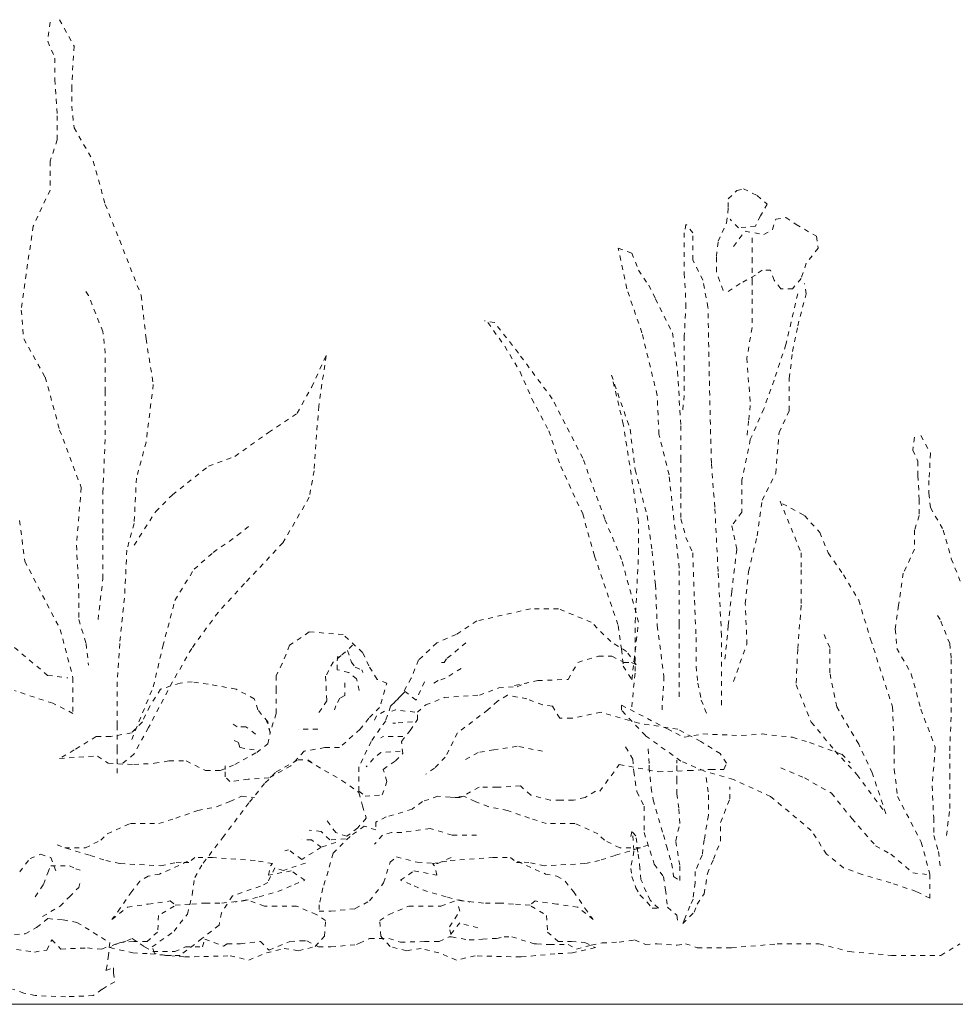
# Model space of a CAD drawing. Header units: millimetres. Extents: x 134158 to 166990, y 3543 to 89986.
# Tile 10 of 17: x 163988 to 164570, y 15625 to 16237. Entities that reach past the tile are written whole.
import ezdxf

# ---------------------------------------------------------------- set-up
doc = ezdxf.new("R2010")
doc.units = ezdxf.units.MM
doc.linetypes.add('Alignement de la ligne', pattern=[6, 3, -3])
for name, color, linetype, lineweight in [('0-2', 50, 'Continuous', 5), ('A79-Y---4', 170, 'Continuous', 13), ('Detail Items-10', 135, 'Alignement de la ligne', 18), ('Detail Items-6', 8, 'Alignement de la ligne', 5)]:
    doc.layers.add(name, color=color, linetype=linetype, lineweight=lineweight)

# ---------------------------------------------------------------- blocks, each defined once
blk = doc.blocks.new('711 DM Pantry - DM Pantry-4097569-Pantry _ diversen - Elevation B')
at = {"layer": 'A79-Y---4'}
blk.add_line((-85106.69, 15625), (-88106.69, 15625), dxfattribs=at)
blk = doc.blocks.new('HSR-D_SHL_ARCH_Vaste Inrichting_rvt-6-Pantry _ diversen - Elevation B')
at = {"layer": 'A79-Y---4'}
blk.add_blockref('711 DM Pantry - DM Pantry-4097569-Pantry _ diversen - Elevation B', (0, 0), dxfattribs=at)
blk = doc.blocks.new('DTL_Bush Elev 03 - DTL_Bush Elev 03-13701493-Pantry _ diversen - Elevation B')
at = {"layer": 'Detail Items-10'}
for p, q in [((-87462.36, 16235.79), (-87463.85, 16223.86)), ((-87456.39, 16237.29), (-87447.43, 16220.87)), ((-87463.85, 16223.86), (-87459.37, 16213.41)), ((-87447.43, 16220.87), (-87448.92, 16195.5)), ((-87459.37, 16213.41), (-87459.37, 16199.98)), ((-87459.37, 16199.98), (-87457.88, 16177.6)), ((-87448.92, 16195.5), (-87448.92, 16183.57)), ((-87448.92, 16183.57), (-87447.43, 16170.14)), ((-87457.88, 16177.6), (-87457.88, 16162.67)), ((-87447.43, 16170.14), (-87435.49, 16149.24)), ((-87457.88, 16162.67), (-87462.36, 16149.24)), ((-87462.36, 16149.24), (-87462.36, 16131.34)), ((-87435.49, 16149.24), (-87428.02, 16122.38)), ((-87462.36, 16131.34), (-87472.81, 16108.95)), ((-87040.46, 16125.79), (-87035.19, 16131.06)), ((-87035.19, 16131.06), (-87030.98, 16132.11)), ((-87030.98, 16132.11), (-87022.55, 16127.9)), ((-87022.55, 16127.9), (-87016.23, 16122.63)), ((-87428.02, 16122.38), (-87419.06, 16100)), ((-87040.46, 16120.53), (-87040.46, 16125.79)), ((-87016.23, 16122.63), (-87020.44, 16115.27)), ((-87041.51, 16111.05), (-87040.46, 16120.53)), ((-87066.79, 16110), (-87067.84, 16104.74)), ((-87062.57, 16104.74), (-87066.79, 16110)), ((-87046.78, 16099.47), (-87041.51, 16111.05)), ((-87034.14, 16107.9), (-87039.4, 16113.16)), ((-87020.44, 16115.27), (-87023.6, 16108.95)), ((-87013.07, 16106.84), (-87010.97, 16113.16)), ((-87010.97, 16113.16), (-87004.65, 16114.21)), ((-87004.65, 16114.21), (-86998.33, 16110)), ((-86998.33, 16110), (-86985.69, 16102.63)), ((-87472.81, 16108.95), (-87477.29, 16079.11)), ((-87067.84, 16104.74), (-87067.84, 16079.47)), ((-87062.57, 16087.89), (-87062.57, 16104.74)), ((-87037.3, 16096.32), (-87029.92, 16105.79)), ((-87023.6, 16108.95), (-87034.14, 16107.9)), ((-87029.92, 16105.79), (-87018.34, 16103.69)), ((-87018.34, 16103.69), (-87013.07, 16106.84)), ((-87419.06, 16100), (-87405.63, 16065.68)), ((-87047.83, 16090), (-87046.78, 16099.47)), ((-87025.71, 16101.58), (-87025.71, 16088.95)), ((-86985.69, 16102.63), (-86984.63, 16095.26)), ((-87108.92, 16095.26), (-87100.49, 16092.1)), ((-87103.65, 16070), (-87108.92, 16095.26)), ((-87100.49, 16092.1), (-87096.28, 16081.58)), ((-86984.63, 16095.26), (-86992.01, 16085.79)), ((-87056.25, 16075.26), (-87062.57, 16087.89)), ((-87047.83, 16080.52), (-87047.83, 16090)), ((-87025.71, 16088.95), (-87025.71, 16075.26)), ((-86992.01, 16085.79), (-86995.17, 16076.31)), ((-87477.29, 16079.11), (-87480.27, 16056.72)), ((-87096.28, 16081.58), (-87089.96, 16072.1)), ((-87067.84, 16079.47), (-87066.79, 16060.52)), ((-87043.62, 16068.94), (-87047.83, 16080.52)), ((-87019.39, 16081.58), (-87023.6, 16078.42)), ((-87014.13, 16081.58), (-87019.39, 16081.58)), ((-87012.02, 16075.26), (-87014.13, 16081.58)), ((-87053.1, 16058.42), (-87056.25, 16075.26)), ((-87033.08, 16073.16), (-87042.56, 16066.84)), ((-87023.6, 16078.42), (-87033.08, 16073.16)), ((-87025.71, 16075.26), (-87025.71, 16063.68)), ((-87007.81, 16070), (-87012.02, 16075.26)), ((-86995.17, 16076.31), (-87000.43, 16070)), ((-86992.01, 16066.84), (-86993.06, 16073.16)), ((-87438.47, 16065.68), (-87441.46, 16070.15)), ((-87094.17, 16042.63), (-87103.65, 16070)), ((-87089.96, 16072.1), (-87085.75, 16063.68)), ((-87000.43, 16070), (-87007.81, 16070)), ((-86997.27, 16066.84), (-87004.65, 16035.26)), ((-86997.27, 16046.84), (-86992.01, 16066.84)), ((-87429.51, 16043.29), (-87438.47, 16065.68)), ((-87405.63, 16065.68), (-87402.64, 16038.82)), ((-87085.75, 16063.68), (-87075.21, 16042.63)), ((-87066.79, 16060.52), (-87067.84, 16040.52)), ((-87025.71, 16063.68), (-87025.71, 16045.78)), ((-87480.27, 16056.72), (-87478.78, 16038.82)), ((-87052.04, 16003.68), (-87053.1, 16058.42)), ((-87185.8, 16048.94), (-87192.12, 16050)), ((-87190.02, 16048.94), (-87179.48, 16034.2)), ((-87171.06, 16029.99), (-87185.8, 16048.94)), ((-87428.02, 16029.86), (-87429.51, 16043.29)), ((-87084.69, 16003.68), (-87094.17, 16042.63)), ((-87075.21, 16042.63), (-87072.05, 16018.41)), ((-87025.71, 16045.78), (-87028.87, 16026.84)), ((-87000.43, 16031.05), (-86997.27, 16046.84)), ((-87478.78, 16038.82), (-87465.34, 16014.94)), ((-87402.64, 16038.82), (-87398.16, 16010.46)), ((-87067.84, 16040.52), (-87067.84, 16021.57)), ((-87428.02, 16005.99), (-87428.02, 16029.86)), ((-87179.48, 16034.2), (-87170, 16018.41)), ((-87149.99, 16001.57), (-87171.06, 16029.99)), ((-87004.65, 16035.26), (-87012.02, 16013.15)), ((-87002.54, 16014.2), (-87000.43, 16031.05)), ((-87299.63, 16008.97), (-87290.67, 16028.37)), ((-87290.67, 16028.37), (-87295.15, 15997.03)), ((-87028.87, 16026.84), (-87026.76, 15997.36)), ((-87170, 16018.41), (-87162.63, 16001.57)), ((-87072.05, 16018.41), (-87069.95, 15984.73)), ((-87067.84, 16021.57), (-87067.84, 16003.68)), ((-87465.34, 16014.94), (-87456.39, 15982.11)), ((-87113.13, 16016.31), (-87101.54, 15982.62)), ((-87105.76, 15985.78), (-87113.13, 16016.31)), ((-87012.02, 16013.15), (-87018.34, 15995.25)), ((-87002.54, 15994.2), (-87002.54, 16014.2)), ((-87428.02, 15979.13), (-87428.02, 16005.99)), ((-87398.16, 16010.46), (-87402.64, 15974.65)), ((-87308.58, 15992.56), (-87299.63, 16008.97)), ((-87162.63, 16001.57), (-87152.1, 15981.57)), ((-87131.03, 15964.72), (-87149.99, 16001.57)), ((-87083.64, 15979.46), (-87084.69, 16003.68)), ((-87067.84, 16003.68), (-87068.89, 15993.15)), ((-87050.99, 15961.57), (-87052.04, 16003.68)), ((-87295.15, 15997.03), (-87296.64, 15979.13)), ((-87026.76, 15997.36), (-87027.82, 15987.88)), ((-87018.34, 15995.25), (-87026.76, 15976.3)), ((-87008.86, 15980.52), (-87002.54, 15994.2)), ((-87326.5, 15980.62), (-87308.58, 15992.56)), ((-87027.82, 15987.88), (-87028.87, 15978.41)), ((-87456.39, 15982.11), (-87442.95, 15946.3)), ((-87152.1, 15981.57), (-87144.73, 15959.46)), ((-87096.28, 15924.72), (-87105.76, 15985.78)), ((-87101.54, 15982.62), (-87098.38, 15957.36)), ((-87069.95, 15984.73), (-87069.95, 15964.72)), ((-87429.51, 15943.31), (-87428.02, 15979.13)), ((-87402.64, 15974.65), (-87408.61, 15952.27)), ((-87347.4, 15965.7), (-87326.5, 15980.62)), ((-87296.64, 15979.13), (-87298.13, 15956.74)), ((-87077.32, 15954.2), (-87083.64, 15979.46)), ((-87026.76, 15976.3), (-87032.03, 15951.04)), ((-87010.97, 15955.25), (-87008.86, 15980.52)), ((-86924.63, 15977.63), (-86925.62, 15969.67)), ((-86920.65, 15978.63), (-86914.67, 15967.68)), ((-86925.62, 15969.67), (-86922.64, 15962.71)), ((-87363.82, 15959.73), (-87347.4, 15965.7)), ((-87117.34, 15926.83), (-87131.03, 15964.72)), ((-87069.95, 15964.72), (-87069.95, 15942.62)), ((-86922.64, 15962.71), (-86922.64, 15953.76)), ((-86914.67, 15967.68), (-86915.67, 15950.77)), ((-87386.22, 15941.82), (-87363.82, 15959.73)), ((-87298.13, 15956.74), (-87301.12, 15940.33)), ((-87144.73, 15959.46), (-87131.03, 15929.98)), ((-87098.38, 15957.36), (-87091.01, 15928.93)), ((-87048.88, 15934.2), (-87050.99, 15961.57)), ((-87408.61, 15952.27), (-87410.11, 15923.91)), ((-87071, 15896.3), (-87077.32, 15954.2)), ((-87032.03, 15951.04), (-87032.03, 15931.04)), ((-87019.39, 15938.41), (-87010.97, 15955.25)), ((-86922.64, 15953.76), (-86921.64, 15938.83)), ((-86915.67, 15950.77), (-86915.67, 15942.81)), ((-87442.95, 15946.3), (-87445.94, 15910.48)), ((-87429.51, 15917.95), (-87429.51, 15943.31)), ((-87396.67, 15931.38), (-87386.22, 15941.82)), ((-87301.12, 15940.33), (-87317.54, 15911.98)), ((-87069.95, 15942.62), (-87069.95, 15926.83)), ((-87022.55, 15916.3), (-87019.39, 15938.41)), ((-87008.23, 15937.84), (-86995.17, 15905.77)), ((-86921.64, 15938.83), (-86921.64, 15928.88)), ((-86915.67, 15942.81), (-86914.67, 15933.86)), ((-87046.78, 15894.19), (-87048.88, 15934.2)), ((-87006.75, 15936.3), (-86993.06, 15928.93)), ((-86914.67, 15933.86), (-86906.71, 15919.93)), ((-87481.28, 15925.88), (-87478.12, 15900.61)), ((-87410.11, 15910.48), (-87396.67, 15931.38)), ((-87131.03, 15929.98), (-87123.66, 15903.67)), ((-87106.81, 15901.56), (-87117.34, 15926.83)), ((-87091.01, 15928.93), (-87087.85, 15906.82)), ((-87069.95, 15926.83), (-87066.79, 15915.25)), ((-87032.03, 15931.04), (-87038.35, 15922.61)), ((-86993.06, 15928.93), (-86983.58, 15918.4)), ((-86921.64, 15928.88), (-86924.63, 15919.93)), ((-87410.11, 15923.91), (-87414.58, 15907.5)), ((-87345.91, 15916.45), (-87338.44, 15922.42)), ((-87096.28, 15905.77), (-87096.28, 15924.72)), ((-87038.35, 15922.61), (-87035.19, 15907.88)), ((-86924.63, 15919.93), (-86924.63, 15907.99)), ((-86906.71, 15919.93), (-86901.74, 15902.02)), ((-87429.51, 15889.59), (-87429.51, 15917.95)), ((-87360.84, 15906.01), (-87345.91, 15916.45)), ((-87066.79, 15915.25), (-87062.57, 15905.77)), ((-87027.82, 15894.19), (-87022.55, 15916.3)), ((-86983.58, 15918.4), (-86978.32, 15905.77)), ((-87445.94, 15910.48), (-87444.44, 15880.64)), ((-87414.58, 15907.5), (-87416.08, 15877.65)), ((-87317.54, 15911.98), (-87341.43, 15886.61)), ((-87035.19, 15907.88), (-87038.35, 15881.56)), ((-86924.63, 15907.99), (-86931.59, 15893.07)), ((-87372.78, 15895.56), (-87360.84, 15906.01)), ((-87123.66, 15903.67), (-87108.92, 15860.5)), ((-87096.28, 15862.61), (-87106.81, 15901.56)), ((-87098.38, 15862.61), (-87096.28, 15905.77)), ((-87087.85, 15906.82), (-87085.75, 15885.77)), ((-87062.57, 15905.77), (-87061.52, 15876.29)), ((-86995.17, 15905.77), (-86995.17, 15895.24)), ((-86978.32, 15905.77), (-86968.84, 15892.09)), ((-86901.74, 15902.02), (-86895.76, 15887.1)), ((-87478.12, 15900.61), (-87456, 15857.98)), ((-87384.72, 15876.16), (-87372.78, 15895.56)), ((-87071, 15861.56), (-87071, 15896.3)), ((-86995.17, 15895.24), (-86995.17, 15873.14)), ((-87432.5, 15864.22), (-87429.51, 15889.59)), ((-87044.67, 15854.19), (-87046.78, 15894.19)), ((-87029.92, 15874.19), (-87027.82, 15894.19)), ((-86968.84, 15892.09), (-86959.36, 15876.29)), ((-86931.59, 15893.07), (-86934.58, 15873.17)), ((-87341.43, 15886.61), (-87357.85, 15868.7)), ((-87085.75, 15885.77), (-87084.69, 15860.5)), ((-87444.44, 15880.64), (-87444.44, 15864.22)), ((-87416.08, 15877.65), (-87419.06, 15849.3)), ((-87038.35, 15881.56), (-87040.46, 15860.5)), ((-87392.19, 15847.81), (-87384.72, 15876.16)), ((-87163.52, 15870.93), (-87196.82, 15863.37)), ((-87146.12, 15870.93), (-87163.52, 15870.93)), ((-87125.68, 15862.61), (-87146.12, 15870.93)), ((-87061.52, 15876.29), (-87060.47, 15853.13)), ((-87028.87, 15848.92), (-87029.92, 15874.19)), ((-86995.17, 15873.14), (-86997.27, 15845.77)), ((-86959.36, 15876.29), (-86951.98, 15852.08)), ((-86934.58, 15873.17), (-86936.57, 15858.25)), ((-87357.85, 15868.7), (-87374.27, 15846.32)), ((-86908.7, 15864.22), (-86910.69, 15867.21)), ((-87444.44, 15864.22), (-87439.96, 15849.3)), ((-87196.82, 15863.37), (-87209.69, 15855.04)), ((-87113.58, 15850.51), (-87125.68, 15862.61)), ((-87108.92, 15860.5), (-87106.81, 15845.77)), ((-87100.49, 15826.82), (-87096.28, 15862.61)), ((-87098.38, 15832.08), (-87098.38, 15862.61)), ((-87084.69, 15860.5), (-87080.48, 15828.92)), ((-87071, 15816.29), (-87071, 15861.56)), ((-87040.46, 15860.5), (-87042.56, 15839.45)), ((-86936.57, 15858.25), (-86935.58, 15846.31)), ((-86902.73, 15849.3), (-86908.7, 15864.22)), ((-87456, 15857.98), (-87448.1, 15827.98)), ((-87301.26, 15856.56), (-87313.36, 15848.24)), ((-87280.07, 15855.04), (-87301.26, 15856.56)), ((-87267.96, 15843.7), (-87280.07, 15855.04)), ((-87209.69, 15855.04), (-87221.79, 15849.75)), ((-87060.47, 15853.13), (-87060.47, 15835.24)), ((-87044.67, 15811.03), (-87044.67, 15854.19)), ((-86977.26, 15846.82), (-86981.48, 15856.29)), ((-87484.44, 15846.92), (-87463.9, 15829.55)), ((-87439.96, 15849.3), (-87438.47, 15835.87)), ((-87419.06, 15849.3), (-87420.56, 15825.43)), ((-87398.16, 15822.44), (-87392.19, 15847.81)), ((-87374.27, 15846.32), (-87386.22, 15825.43)), ((-87313.36, 15848.24), (-87317.91, 15836.89)), ((-87274.14, 15848.25), (-87281.37, 15841.83)), ((-87221.79, 15849.75), (-87233.15, 15839.16)), ((-87203.63, 15849.75), (-87215.74, 15839.92)), ((-87103.74, 15844.45), (-87113.58, 15850.51)), ((-87037.3, 15825.76), (-87028.87, 15848.92)), ((-86977.26, 15831.03), (-86977.26, 15846.82)), ((-86951.98, 15852.08), (-86938.29, 15809.97)), ((-86935.58, 15846.31), (-86926.62, 15830.4)), ((-86901.74, 15840.34), (-86902.73, 15849.3)), ((-87281.37, 15841.83), (-87286.18, 15837.82)), ((-87283.78, 15838.62), (-87282.97, 15843.43)), ((-87277.35, 15845.04), (-87274.94, 15837.82)), ((-87264.17, 15835.38), (-87267.96, 15843.7)), ((-87215.74, 15839.92), (-87217.25, 15837.65)), ((-87134.01, 15837.65), (-87121.14, 15841.43)), ((-87121.14, 15841.43), (-87112.82, 15841.43)), ((-87112.82, 15841.43), (-87105.25, 15837.65)), ((-87106.81, 15845.77), (-87105.76, 15835.24)), ((-87097.68, 15836.13), (-87103.74, 15844.45)), ((-86997.27, 15845.77), (-86998.33, 15823.66)), ((-86901.74, 15824.43), (-86901.74, 15840.34)), ((-87317.91, 15836.89), (-87321.69, 15829.33)), ((-87286.18, 15837.82), (-87291, 15828.99)), ((-87283.78, 15833), (-87283.78, 15838.62)), ((-87274.94, 15837.82), (-87272.53, 15834.61)), ((-87272.53, 15834.61), (-87268.52, 15833)), ((-87258.88, 15827.06), (-87264.17, 15835.38)), ((-87233.15, 15839.16), (-87237.69, 15827.81)), ((-87217.25, 15837.65), (-87218.77, 15837.65)), ((-87206.66, 15833.87), (-87216.5, 15827.81)), ((-87140.06, 15827.06), (-87134.01, 15837.65)), ((-87105.76, 15835.24), (-87100.49, 15826.82)), ((-87105.25, 15837.65), (-87100.71, 15837.65)), ((-87100.71, 15837.65), (-87097.68, 15836.13)), ((-87060.47, 15835.24), (-87059.41, 15824.71)), ((-87463.9, 15829.55), (-87451.26, 15827.98)), ((-87448.1, 15827.98), (-87448.1, 15805.87)), ((-87321.69, 15829.33), (-87321.69, 15821.01)), ((-87291, 15828.99), (-87290.2, 15813.74)), ((-87276.55, 15831.39), (-87283.78, 15833)), ((-87271.73, 15827.38), (-87276.55, 15831.39)), ((-87268.52, 15833), (-87267.71, 15831.39)), ((-87237.69, 15827.81), (-87243.74, 15817.22)), ((-87216.5, 15827.81), (-87221.04, 15826.3)), ((-87100.49, 15809.97), (-87098.38, 15832.08)), ((-87080.48, 15828.92), (-87081.53, 15811.03)), ((-86973.05, 15809.97), (-86977.26, 15831.03)), ((-86926.62, 15830.4), (-86920.65, 15808.51)), ((-87420.56, 15825.43), (-87420.56, 15798.57)), ((-87411.6, 15789.61), (-87398.16, 15822.44)), ((-87386.22, 15825.43), (-87401.15, 15797.07)), ((-87381.47, 15824.79), (-87393.58, 15821.01)), ((-87373.91, 15825.54), (-87381.47, 15824.79)), ((-87364.07, 15824.03), (-87373.91, 15825.54)), ((-87346.66, 15821.01), (-87364.07, 15824.03)), ((-87278.96, 15824.97), (-87278.96, 15816.95)), ((-87270.12, 15820.16), (-87271.73, 15827.38)), ((-87252.82, 15824.79), (-87258.88, 15827.06)), ((-87256.61, 15811.93), (-87252.82, 15824.79)), ((-87229.36, 15825.54), (-87234.66, 15814.2)), ((-87221.04, 15826.3), (-87224.82, 15824.03)), ((-87195.31, 15817.22), (-87183.2, 15821.76)), ((-87183.2, 15821.76), (-87171.85, 15822.52)), ((-87173.36, 15823.28), (-87158.98, 15826.3)), ((-87171.85, 15822.52), (-87165.79, 15824.79)), ((-87158.98, 15826.3), (-87140.06, 15827.06)), ((-87059.41, 15824.71), (-87057.31, 15814.18)), ((-86998.33, 15823.66), (-86988.85, 15800.5)), ((-86901.74, 15806.52), (-86901.74, 15824.43)), ((-87460.74, 15812.18), (-87484.44, 15820.08)), ((-87393.58, 15821.01), (-87400.39, 15810.42)), ((-87335.31, 15814.95), (-87346.66, 15821.01)), ((-87321.69, 15821.01), (-87321.69, 15805.88)), ((-87278.96, 15816.95), (-87282.17, 15815.34)), ((-87241.47, 15819.49), (-87250.55, 15810.42)), ((-87243.74, 15817.22), (-87250.55, 15810.42)), ((-87234.66, 15814.2), (-87241.47, 15819.49)), ((-87228.61, 15811.17), (-87217.25, 15815.71)), ((-87217.25, 15815.71), (-87195.31, 15817.22)), ((-87177.9, 15817.22), (-87183.96, 15813.44)), ((-87165.79, 15814.95), (-87177.9, 15817.22)), ((-87448.1, 15805.87), (-87460.74, 15812.18)), ((-87400.39, 15810.42), (-87404.93, 15800.58)), ((-87333.04, 15808.15), (-87335.31, 15814.95)), ((-87290.2, 15813.74), (-87293.41, 15808.92)), ((-87284.58, 15810.52), (-87285.38, 15808.12)), ((-87282.17, 15815.34), (-87284.58, 15810.52)), ((-87257.36, 15809.66), (-87264.17, 15802.85)), ((-87250.55, 15810.42), (-87253.58, 15801.34)), ((-87233.9, 15806.63), (-87228.61, 15811.17)), ((-87183.96, 15813.44), (-87190.01, 15808.15)), ((-87155.95, 15811.17), (-87165.79, 15814.95)), ((-87149.9, 15810.42), (-87155.95, 15811.17)), ((-87145.36, 15802.85), (-87149.9, 15810.42)), ((-87106.81, 15811.03), (-87078.37, 15796.29)), ((-87106.81, 15807.87), (-87106.81, 15811.03)), ((-87081.53, 15811.03), (-87081.53, 15805.76)), ((-87057.31, 15814.18), (-87055.2, 15808.92)), ((-86959.36, 15786.81), (-86973.05, 15809.97)), ((-86938.29, 15809.97), (-86937.24, 15783.65)), ((-87326.99, 15800.58), (-87333.04, 15808.15)), ((-87321.69, 15805.88), (-87325.47, 15793.78)), ((-87293.41, 15808.92), (-87295.82, 15805.71)), ((-87259.23, 15804.44), (-87261.9, 15799.07)), ((-87254.34, 15807.39), (-87259.23, 15804.44)), ((-87247.52, 15808.15), (-87249.8, 15807.39)), ((-87235.42, 15806.63), (-87247.52, 15808.15)), ((-87233.9, 15802.1), (-87233.9, 15806.63)), ((-87190.01, 15808.15), (-87208.93, 15793.78)), ((-87119.63, 15806.63), (-87137.79, 15802.85)), ((-87096.17, 15799.83), (-87119.63, 15806.63)), ((-87092.06, 15792.08), (-87106.81, 15807.87)), ((-87055.2, 15808.92), (-87053.1, 15803.66)), ((-86920.65, 15808.51), (-86911.69, 15784.63)), ((-86902.73, 15782.64), (-86901.74, 15806.52)), ((-87420.56, 15798.57), (-87420.56, 15783.64)), ((-87404.93, 15800.58), (-87411.75, 15793.78)), ((-87401.15, 15797.07), (-87410.11, 15780.66)), ((-87345.91, 15797.56), (-87350.45, 15800.58)), ((-87340.61, 15797.56), (-87345.91, 15797.56)), ((-87334.55, 15793.02), (-87340.61, 15797.56)), ((-87325.47, 15793.78), (-87327.74, 15801.34)), ((-87325.47, 15793.78), (-87326.99, 15800.58)), ((-87264.17, 15802.85), (-87269.47, 15796.04)), ((-87253.58, 15801.34), (-87262.66, 15788.48)), ((-87247.52, 15799.83), (-87249.04, 15799.83)), ((-87236.93, 15800.58), (-87247.52, 15799.83)), ((-87238.44, 15795.29), (-87233.9, 15802.1)), ((-87137.79, 15802.85), (-87145.36, 15802.85)), ((-87071.95, 15796.04), (-87096.17, 15799.83)), ((-86988.85, 15800.5), (-86974.1, 15782.6)), ((-87433.69, 15791.51), (-87447.31, 15783.19)), ((-87424.61, 15791.51), (-87433.69, 15791.51)), ((-87411.75, 15793.78), (-87424.61, 15791.51)), ((-87326.99, 15786.97), (-87325.47, 15793.78)), ((-87295.82, 15796.08), (-87307.87, 15796.08)), ((-87269.47, 15796.04), (-87282.34, 15784.7)), ((-87255.09, 15791.51), (-87256.61, 15790.75)), ((-87242.98, 15791.51), (-87255.09, 15791.51)), ((-87243.74, 15788.48), (-87238.44, 15795.29)), ((-87208.93, 15793.78), (-87216.5, 15778.65)), ((-87069.95, 15776.29), (-87092.06, 15792.08)), ((-87078.37, 15796.29), (-87067.84, 15791.02)), ((-87057.57, 15788.48), (-87071.95, 15796.04)), ((-87067.84, 15791.02), (-87056.25, 15793.13)), ((-87056.25, 15793.13), (-87032.03, 15792.08)), ((-87032.03, 15792.08), (-87019.39, 15793.13)), ((-87019.39, 15793.13), (-87000.43, 15791.02)), ((-87000.43, 15791.02), (-86989.9, 15787.87)), ((-87345.15, 15787.72), (-87349.69, 15789.99)), ((-87344.39, 15784.7), (-87345.15, 15787.72)), ((-87333.8, 15781.67), (-87326.99, 15786.97)), ((-87262.66, 15788.48), (-87270.23, 15772.6)), ((-87242.98, 15780.92), (-87243.74, 15788.48)), ((-87171.85, 15785.45), (-87186.23, 15783.19)), ((-87155.95, 15782.43), (-87171.85, 15785.45)), ((-87104.31, 15785.06), (-87099.86, 15777.44)), ((-87045.47, 15780.92), (-87057.57, 15788.48)), ((-86989.9, 15787.87), (-86969.89, 15780.5)), ((-86950.93, 15768.92), (-86959.36, 15786.81)), ((-87447.31, 15783.19), (-87456.4, 15777.89)), ((-87456.4, 15777.89), (-87432.94, 15779.4)), ((-87432.94, 15779.4), (-87426.12, 15774.86)), ((-87420.56, 15783.64), (-87420.56, 15768.72)), ((-87410.11, 15780.66), (-87419.06, 15773.2)), ((-87347.42, 15774.11), (-87333.8, 15781.67)), ((-87335.31, 15783.19), (-87344.39, 15784.7)), ((-87304.28, 15782.43), (-87312.61, 15773.35)), ((-87291.42, 15784.7), (-87304.28, 15782.43)), ((-87282.34, 15784.7), (-87291.42, 15784.7)), ((-87256.61, 15781.67), (-87261.15, 15777.89)), ((-87244.5, 15782.43), (-87256.61, 15781.67)), ((-87247.52, 15776.38), (-87242.98, 15780.92)), ((-87216.5, 15778.65), (-87223.31, 15771.84)), ((-87196.06, 15781.67), (-87205.15, 15776.38)), ((-87186.23, 15783.19), (-87196.06, 15781.67)), ((-87090.33, 15783.79), (-87089.7, 15773.63)), ((-87041.68, 15774.86), (-87045.47, 15780.92)), ((-86974.1, 15782.6), (-86960.41, 15767.86)), ((-86969.89, 15780.5), (-86964.62, 15775.23)), ((-86937.24, 15783.65), (-86937.24, 15771.02)), ((-86911.69, 15784.63), (-86913.68, 15760.76)), ((-86902.73, 15765.73), (-86902.73, 15782.64)), ((-87426.12, 15774.86), (-87410.23, 15774.11)), ((-87410.23, 15774.11), (-87397.37, 15774.86)), ((-87397.37, 15774.86), (-87388.29, 15776.38)), ((-87388.29, 15776.38), (-87377.69, 15776.38)), ((-87377.69, 15776.38), (-87365.58, 15770.33)), ((-87356.5, 15770.33), (-87347.42, 15774.11)), ((-87353.47, 15771.08), (-87353.47, 15773.35)), ((-87312.61, 15773.35), (-87326.23, 15765.79)), ((-87321.69, 15769.57), (-87308.07, 15777.13)), ((-87308.07, 15777.13), (-87302.01, 15777.13)), ((-87302.01, 15777.13), (-87298.99, 15774.86)), ((-87302.01, 15776.38), (-87280.82, 15764.27)), ((-87270.23, 15772.6), (-87270.23, 15757.47)), ((-87261.15, 15777.89), (-87265.69, 15772.6)), ((-87255.09, 15771.08), (-87247.52, 15776.38)), ((-87120.39, 15757.47), (-87108.28, 15774.11)), ((-87108.28, 15774.11), (-87084.06, 15769.57)), ((-87099.86, 15777.44), (-87099.22, 15769.82)), ((-87089.7, 15773.63), (-87089.7, 15772.36)), ((-87072.55, 15774.9), (-87072.55, 15776.8)), ((-87072.55, 15770.46), (-87072.55, 15774.9)), ((-87055.2, 15769.97), (-87069.95, 15776.29)), ((-87043.19, 15771.08), (-87041.68, 15774.86)), ((-87365.58, 15770.33), (-87356.5, 15770.33)), ((-87353.47, 15766.54), (-87353.47, 15771.08)), ((-87350.45, 15763.52), (-87353.47, 15766.54)), ((-87328.5, 15762.76), (-87321.69, 15769.57)), ((-87252.82, 15763.52), (-87255.09, 15771.08)), ((-87223.31, 15771.84), (-87228.61, 15768.06)), ((-87099.22, 15769.82), (-87097.32, 15757.13)), ((-87089.7, 15772.36), (-87088.43, 15759.67)), ((-87084.06, 15769.57), (-87065.14, 15770.33)), ((-87072.55, 15764.11), (-87072.55, 15770.46)), ((-87065.14, 15770.33), (-87051.52, 15771.08)), ((-87037.3, 15764.71), (-87055.2, 15769.97)), ((-87051.52, 15771.08), (-87043.19, 15771.08)), ((-87007.81, 15772.07), (-86993.06, 15765.76)), ((-86960.41, 15767.86), (-86942.51, 15743.65)), ((-86942.51, 15743.65), (-86950.93, 15768.92)), ((-86937.24, 15771.02), (-86935.13, 15754.18)), ((-87339.09, 15765.03), (-87350.45, 15763.52)), ((-87326.23, 15765.79), (-87339.09, 15765.03)), ((-87338.34, 15750.66), (-87328.5, 15762.76)), ((-87280.82, 15764.27), (-87270.23, 15756.71)), ((-87255.85, 15755.2), (-87252.82, 15763.52)), ((-87169.74, 15760.76), (-87184.19, 15759.95)), ((-87163.31, 15755.14), (-87169.74, 15760.76)), ((-87072.55, 15755.86), (-87072.55, 15764.11)), ((-87054.14, 15766.01), (-87052.87, 15755.22)), ((-87039.53, 15752.68), (-87039.53, 15760.3)), ((-87014.13, 15754.18), (-87037.3, 15764.71)), ((-86993.06, 15765.76), (-86976.21, 15756.28)), ((-86913.68, 15760.76), (-86912.68, 15740.86)), ((-86902.73, 15746.83), (-86902.73, 15765.73)), ((-87350.46, 15751.12), (-87343.24, 15754.34)), ((-87343.24, 15754.34), (-87335.21, 15753.53)), ((-87270.23, 15757.47), (-87266.44, 15754.44)), ((-87270.23, 15756.71), (-87267.96, 15748.39)), ((-87266.44, 15754.44), (-87255.85, 15755.2)), ((-87221.14, 15754.34), (-87230.77, 15751.12)), ((-87207.48, 15753.53), (-87221.14, 15754.34)), ((-87205.07, 15754.34), (-87213.1, 15753.53)), ((-87195.44, 15759.95), (-87207.48, 15753.53)), ((-87197.85, 15751.12), (-87205.07, 15754.34)), ((-87184.19, 15759.95), (-87195.44, 15759.95)), ((-87151.27, 15751.93), (-87163.31, 15755.14)), ((-87123.16, 15757.55), (-87129.58, 15753.53)), ((-87097.32, 15757.13), (-87092.87, 15748.24)), ((-87088.43, 15759.67), (-87087.16, 15752.05)), ((-87071.28, 15746.97), (-87072.55, 15755.86)), ((-87052.87, 15755.22), (-87052.87, 15742.53)), ((-86988.85, 15733.12), (-87014.13, 15754.18)), ((-86976.21, 15756.28), (-86963.57, 15740.49)), ((-86935.13, 15754.18), (-86920.39, 15725.75)), ((-87358.5, 15747.91), (-87350.46, 15751.12)), ((-87354.99, 15728.72), (-87338.34, 15750.66)), ((-87267.96, 15748.39), (-87265.69, 15740.83)), ((-87230.77, 15751.12), (-87237.2, 15746.31)), ((-87189.81, 15747.91), (-87197.85, 15751.12)), ((-87144.84, 15751.93), (-87151.27, 15751.93)), ((-87136.81, 15751.93), (-87144.84, 15751.93)), ((-87129.58, 15753.53), (-87136.81, 15751.93)), ((-87092.87, 15748.24), (-87092.87, 15731.74)), ((-87087.16, 15752.05), (-87083.98, 15740.62)), ((-87045.25, 15738.09), (-87039.53, 15752.68)), ((-87384.19, 15740.69), (-87370.54, 15745.51)), ((-87370.54, 15745.51), (-87358.5, 15747.91)), ((-87237.2, 15746.31), (-87253.26, 15741.49)), ((-87177.77, 15745.51), (-87189.81, 15747.91)), ((-87164.12, 15740.69), (-87177.77, 15745.51)), ((-87070.65, 15737.45), (-87071.28, 15746.97)), ((-87052.87, 15742.53), (-87055.41, 15727.3)), ((-86904.72, 15729.92), (-86902.73, 15746.83)), ((-87426.76, 15731.06), (-87412.3, 15737.48)), ((-87412.3, 15737.48), (-87394.63, 15737.48)), ((-87394.63, 15737.48), (-87384.19, 15740.69)), ((-87284.61, 15731.75), (-87290.66, 15740.07)), ((-87266.91, 15735.87), (-87275.74, 15729.45)), ((-87265.69, 15740.83), (-87270.98, 15734.77)), ((-87259.68, 15733.47), (-87266.91, 15735.87)), ((-87253.26, 15741.49), (-87259.68, 15738.28)), ((-87259.68, 15738.28), (-87259.68, 15733.47)), ((-87153.68, 15737.48), (-87164.12, 15740.69)), ((-87136.01, 15737.48), (-87153.68, 15737.48)), ((-87121.55, 15731.06), (-87136.01, 15737.48)), ((-87083.98, 15740.62), (-87080.81, 15730.47)), ((-87073.19, 15726.66), (-87070.65, 15737.45)), ((-87045.25, 15726.66), (-87045.25, 15738.09)), ((-86963.57, 15740.49), (-86948.82, 15723.65)), ((-86912.68, 15740.86), (-86912.68, 15729.92)), ((-87430.77, 15727.04), (-87426.76, 15731.06)), ((-87293.69, 15732.51), (-87301.26, 15733.26)), ((-87288.39, 15727.21), (-87293.69, 15732.51)), ((-87277.8, 15729.48), (-87284.61, 15731.75)), ((-87270.98, 15734.77), (-87277.8, 15729.48)), ((-87255.67, 15730.25), (-87260.49, 15724.64)), ((-87250.05, 15731.86), (-87255.67, 15730.25)), ((-87243.62, 15731.86), (-87250.05, 15731.86)), ((-87225.95, 15734.27), (-87243.62, 15731.86)), ((-87212.3, 15730.25), (-87225.95, 15734.27)), ((-87197.04, 15730.25), (-87212.3, 15730.25)), ((-87117.54, 15727.04), (-87121.55, 15731.06)), ((-87100.49, 15732.37), (-87101.13, 15729.2)), ((-87097.95, 15729.83), (-87100.49, 15732.37)), ((-87099.86, 15729.83), (-87099.22, 15720.31)), ((-87096.68, 15719.68), (-87097.95, 15729.83)), ((-87092.87, 15731.74), (-87089.06, 15720.31)), ((-87080.81, 15730.47), (-87078.9, 15723.49)), ((-86979.37, 15718.38), (-86988.85, 15733.12)), ((-86912.68, 15729.92), (-86909.7, 15719.97)), ((-87458.02, 15724.07), (-87446.42, 15720.21)), ((-87440.41, 15722.23), (-87430.77, 15727.04)), ((-87367.1, 15712.84), (-87354.99, 15728.72)), ((-87299.74, 15727.21), (-87305.8, 15727.21)), ((-87293.69, 15722.67), (-87299.74, 15727.21)), ((-87284.61, 15725.7), (-87293.69, 15722.67)), ((-87278.55, 15727.97), (-87288.39, 15727.21)), ((-87275.74, 15729.45), (-87286.18, 15719.02)), ((-87107.9, 15722.23), (-87117.54, 15727.04)), ((-87090.31, 15724.06), (-87101.89, 15720.21)), ((-87070.65, 15711.43), (-87073.19, 15726.66)), ((-87055.41, 15727.3), (-87056.68, 15717.77)), ((-87049.69, 15715.24), (-87045.25, 15726.66)), ((-86948.82, 15723.65), (-86939.35, 15718.38)), ((-86920.39, 15725.75), (-86915.12, 15705.75)), ((-87474.79, 15715.69), (-87468.34, 15718.27)), ((-87468.34, 15718.27), (-87461.89, 15716.34)), ((-87453.26, 15722.23), (-87440.41, 15722.23)), ((-87446.42, 15720.21), (-87437.39, 15717.63)), ((-87437.39, 15717.63), (-87427.72, 15714.4)), ((-87314.12, 15721.16), (-87316.39, 15720.4)), ((-87305.8, 15715.11), (-87314.12, 15721.16)), ((-87293.69, 15722.67), (-87305.8, 15715.11)), ((-87286.18, 15719.02), (-87289.4, 15707.78)), ((-87110.92, 15717.63), (-87120.59, 15714.4)), ((-87101.89, 15720.21), (-87110.92, 15717.63)), ((-87095.05, 15722.23), (-87107.9, 15722.23)), ((-87099.22, 15720.31), (-87101.13, 15709.52)), ((-87095.41, 15709.52), (-87096.68, 15719.68)), ((-87089.06, 15720.31), (-87086.52, 15712.06)), ((-87078.9, 15723.49), (-87075.73, 15712.7)), ((-87056.68, 15717.77), (-87061.12, 15707.62)), ((-86968.84, 15709.96), (-86979.37, 15718.38)), ((-86939.35, 15718.38), (-86925.65, 15706.8)), ((-86909.7, 15719.97), (-86908.7, 15711.02)), ((-87481.24, 15707.31), (-87474.79, 15715.69)), ((-87461.89, 15716.34), (-87458.67, 15707.96)), ((-87427.72, 15714.4), (-87418.69, 15712.47)), ((-87418.69, 15712.47), (-87393.54, 15711.18)), ((-87376.77, 15713.76), (-87394.19, 15706.03)), ((-87393.54, 15711.18), (-87383.87, 15713.12)), ((-87383.87, 15713.12), (-87376.77, 15713.76)), ((-87376.13, 15713.12), (-87380, 15713.12)), ((-87372.26, 15716.34), (-87376.13, 15713.12)), ((-87372.39, 15703.76), (-87367.1, 15712.84)), ((-87361.3, 15716.34), (-87372.26, 15716.34)), ((-87334.86, 15714.4), (-87361.3, 15716.34)), ((-87323.9, 15712.47), (-87334.86, 15714.4)), ((-87325.19, 15711.18), (-87323.9, 15712.47)), ((-87303.53, 15712.84), (-87317.15, 15708.3)), ((-87254.86, 15700.55), (-87250.85, 15713.4)), ((-87250.85, 15713.4), (-87246.83, 15716.61)), ((-87246.83, 15716.61), (-87233.98, 15713.4)), ((-87233.98, 15713.4), (-87221.14, 15712.59)), ((-87224.41, 15712.47), (-87213.45, 15714.4)), ((-87223.12, 15711.18), (-87224.41, 15712.47)), ((-87221.14, 15712.59), (-87212.3, 15716.61)), ((-87213.45, 15714.4), (-87187.01, 15716.34)), ((-87187.01, 15716.34), (-87176.05, 15716.34)), ((-87176.05, 15716.34), (-87172.18, 15713.12)), ((-87172.18, 15713.12), (-87168.31, 15713.12)), ((-87171.53, 15713.76), (-87154.12, 15706.03)), ((-87164.44, 15713.12), (-87171.53, 15713.76)), ((-87154.77, 15711.18), (-87164.44, 15713.12)), ((-87129.62, 15712.47), (-87154.77, 15711.18)), ((-87120.59, 15714.4), (-87129.62, 15712.47)), ((-87086.52, 15712.06), (-87080.81, 15704.45)), ((-87075.73, 15712.7), (-87074.46, 15704.45)), ((-87070.65, 15701.91), (-87070.65, 15711.43)), ((-87053.5, 15706.35), (-87049.69, 15715.24)), ((-87466.41, 15699.58), (-87463.83, 15706.67)), ((-87463.83, 15706.67), (-87461.89, 15711.18)), ((-87461.89, 15711.18), (-87450.29, 15711.18)), ((-87450.29, 15711.18), (-87446.42, 15709.25)), ((-87446.42, 15709.25), (-87441.9, 15707.96)), ((-87394.19, 15706.03), (-87401.28, 15704.74)), ((-87322.45, 15709.81), (-87326.99, 15700.74)), ((-87326.48, 15705.38), (-87325.19, 15711.18)), ((-87312.29, 15707.96), (-87326.48, 15705.38)), ((-87317.15, 15708.3), (-87322.45, 15709.81)), ((-87303.91, 15702.16), (-87312.29, 15707.96)), ((-87289.4, 15707.78), (-87292.61, 15697.34)), ((-87244.4, 15702.16), (-87236.02, 15707.96)), ((-87236.02, 15707.96), (-87221.83, 15705.38)), ((-87221.83, 15705.38), (-87223.12, 15711.18)), ((-87154.12, 15706.03), (-87147.03, 15704.74)), ((-87101.13, 15709.52), (-87100.49, 15704.45)), ((-87094.78, 15702.54), (-87095.41, 15709.52)), ((-87061.12, 15707.62), (-87061.12, 15700.64)), ((-87055.41, 15693.66), (-87053.5, 15706.35)), ((-86957.25, 15705.75), (-86968.84, 15709.96)), ((-86939.35, 15700.49), (-86957.25, 15705.75)), ((-86925.65, 15706.8), (-86917.23, 15705.75)), ((-86915.12, 15705.75), (-86915.12, 15691.01)), ((-87471.56, 15691.85), (-87466.41, 15699.58)), ((-87444.48, 15697.65), (-87443.84, 15700.22)), ((-87406.44, 15701.51), (-87411.6, 15695.07)), ((-87401.28, 15704.74), (-87406.44, 15701.51)), ((-87373.91, 15693.17), (-87372.39, 15703.76)), ((-87326.99, 15700.74), (-87331.53, 15698.47)), ((-87320.67, 15695.07), (-87310.36, 15699.58)), ((-87310.36, 15699.58), (-87303.91, 15702.16)), ((-87263.7, 15689.32), (-87254.86, 15700.55)), ((-87237.95, 15699.58), (-87244.4, 15702.16)), ((-87227.64, 15695.07), (-87237.95, 15699.58)), ((-87147.03, 15704.74), (-87141.87, 15701.51)), ((-87141.87, 15701.51), (-87136.71, 15695.07)), ((-87100.49, 15704.45), (-87097.95, 15697.46)), ((-87091.6, 15694.92), (-87094.78, 15702.54)), ((-87080.81, 15704.45), (-87079.54, 15696.19)), ((-87074.46, 15704.45), (-87070.65, 15701.91)), ((-87061.12, 15700.64), (-87062.39, 15690.48)), ((-86923.55, 15695.22), (-86939.35, 15700.49)), ((-87450.29, 15691.85), (-87444.48, 15697.65)), ((-87411.6, 15695.07), (-87418.69, 15684.76)), ((-87376.93, 15681.07), (-87373.91, 15693.17)), ((-87331.53, 15698.47), (-87348.93, 15692.42)), ((-87332.28, 15691.85), (-87320.67, 15695.07)), ((-87292.61, 15697.34), (-87295.02, 15686.91)), ((-87216.03, 15691.85), (-87227.64, 15695.07)), ((-87136.71, 15695.07), (-87129.62, 15684.76)), ((-87097.95, 15697.46), (-87095.41, 15693.02)), ((-87095.41, 15693.02), (-87090.97, 15688.58)), ((-87089.06, 15689.85), (-87091.6, 15694.92)), ((-87079.54, 15696.19), (-87078.27, 15685.4)), ((-87059.85, 15687.31), (-87055.41, 15693.66)), ((-86915.12, 15691.01), (-86923.55, 15695.22)), ((-87456.09, 15686.05), (-87450.29, 15691.85)), ((-87414.18, 15685.4), (-87401.28, 15687.33)), ((-87401.28, 15687.33), (-87387.74, 15689.27)), ((-87387.74, 15689.27), (-87384.51, 15686.69)), ((-87384.51, 15686.69), (-87374.2, 15687.33)), ((-87374.2, 15687.33), (-87365.81, 15687.98)), ((-87365.81, 15687.98), (-87355.5, 15687.98)), ((-87348.93, 15692.42), (-87355.74, 15681.83)), ((-87355.5, 15687.98), (-87341.95, 15689.27)), ((-87340.02, 15689.91), (-87347.11, 15688.62)), ((-87341.95, 15689.27), (-87332.28, 15691.85)), ((-87329.06, 15686.05), (-87340.02, 15689.91)), ((-87295.02, 15686.91), (-87295.02, 15682.9)), ((-87272.53, 15684.5), (-87263.7, 15689.32)), ((-87219.25, 15686.05), (-87208.29, 15689.91)), ((-87206.36, 15689.27), (-87216.03, 15691.85)), ((-87207.48, 15682.9), (-87209.09, 15688.51)), ((-87208.29, 15689.91), (-87201.2, 15688.62)), ((-87192.81, 15687.98), (-87206.36, 15689.27)), ((-87182.5, 15687.98), (-87192.81, 15687.98)), ((-87174.11, 15687.33), (-87182.5, 15687.98)), ((-87163.8, 15686.69), (-87174.11, 15687.33)), ((-87160.57, 15689.27), (-87163.8, 15686.69)), ((-87147.03, 15687.33), (-87160.57, 15689.27)), ((-87134.13, 15685.4), (-87147.03, 15687.33)), ((-87090.97, 15688.58), (-87087.79, 15684.77)), ((-87083.98, 15684.77), (-87089.06, 15689.85)), ((-87062.39, 15690.48), (-87064.3, 15686.04)), ((-87061.76, 15682.23), (-87059.85, 15687.31)), ((-87467.05, 15679.6), (-87456.09, 15686.05)), ((-87423.85, 15677.67), (-87414.18, 15685.4)), ((-87418.69, 15684.76), (-87423.85, 15677.67)), ((-87385.16, 15686.05), (-87394.83, 15680.24)), ((-87385.26, 15670.48), (-87376.93, 15681.07)), ((-87355.74, 15681.83), (-87357.26, 15674.26)), ((-87321.32, 15686.05), (-87329.06, 15686.05)), ((-87309.07, 15686.05), (-87321.32, 15686.05)), ((-87296.82, 15680.89), (-87309.07, 15686.05)), ((-87291.01, 15677.02), (-87296.82, 15680.89)), ((-87295.02, 15682.9), (-87287.79, 15682.9)), ((-87287.79, 15682.9), (-87272.53, 15684.5)), ((-87257.3, 15677.02), (-87251.49, 15680.89)), ((-87251.49, 15680.89), (-87239.24, 15686.05)), ((-87239.24, 15686.05), (-87226.99, 15686.05)), ((-87226.99, 15686.05), (-87219.25, 15686.05)), ((-87213.91, 15673.26), (-87207.48, 15682.9)), ((-87163.15, 15686.05), (-87153.48, 15680.24)), ((-87124.46, 15677.67), (-87134.13, 15685.4)), ((-87129.62, 15684.76), (-87124.46, 15677.67)), ((-87087.79, 15684.77), (-87083.98, 15684.77)), ((-87078.27, 15685.4), (-87072.55, 15680.33)), ((-87068.74, 15675.25), (-87061.76, 15682.23)), ((-87064.3, 15686.04), (-87067.47, 15678.42)), ((-87470.76, 15672.79), (-87463.69, 15678.28)), ((-87463.69, 15678.28), (-87454.28, 15677.5)), ((-87454.28, 15677.5), (-87445.65, 15675.93)), ((-87445.65, 15675.93), (-87435.45, 15669.65)), ((-87394.83, 15680.24), (-87395.48, 15669.93)), ((-87291.66, 15667.35), (-87291.01, 15677.02)), ((-87256.65, 15667.35), (-87257.3, 15677.02)), ((-87207.48, 15675.67), (-87213.1, 15668.45)), ((-87196.24, 15672.46), (-87207.48, 15675.67)), ((-87153.48, 15680.24), (-87152.83, 15669.93)), ((-87072.55, 15680.33), (-87071.92, 15677.15)), ((-87067.47, 15678.42), (-87068.74, 15675.25)), ((-87490.37, 15668.08), (-87477.82, 15668.87)), ((-87477.82, 15668.87), (-87470.76, 15672.79)), ((-87435.45, 15669.65), (-87425.25, 15663.38)), ((-87395.48, 15669.93), (-87401.92, 15664.13)), ((-87398.88, 15660.65), (-87385.26, 15670.48)), ((-87357.26, 15674.26), (-87367.85, 15665.94)), ((-87213.1, 15668.45), (-87213.91, 15673.26)), ((-87152.83, 15669.93), (-87146.39, 15664.13)), ((-87464.47, 15658.75), (-87461.3, 15665.09)), ((-87461.3, 15665.09), (-87455.58, 15659.38)), ((-87425.25, 15663.38), (-87426.03, 15655.54)), ((-87418.69, 15663.49), (-87425.14, 15660.26)), ((-87423.82, 15661.64), (-87414.68, 15664.53)), ((-87410.31, 15664.13), (-87418.69, 15663.49)), ((-87414.68, 15664.53), (-87411.31, 15665.97)), ((-87411.31, 15665.97), (-87403.61, 15660.68)), ((-87401.92, 15664.13), (-87410.31, 15664.13)), ((-87367.85, 15665.94), (-87381.47, 15655.35)), ((-87367.54, 15660.68), (-87366.09, 15665.49)), ((-87366.09, 15665.49), (-87354.55, 15661.16)), ((-87354.55, 15661.16), (-87352.14, 15662.6)), ((-87352.14, 15662.6), (-87343.97, 15662.6)), ((-87343.97, 15662.6), (-87331.46, 15664.04)), ((-87331.46, 15664.04), (-87326.17, 15658.76)), ((-87326.17, 15658.76), (-87313.18, 15664.04)), ((-87313.18, 15664.04), (-87306.44, 15664.53)), ((-87306.44, 15664.53), (-87302.6, 15664.53)), ((-87302.6, 15664.53), (-87295.38, 15660.68)), ((-87297.46, 15660.91), (-87291.66, 15667.35)), ((-87271.81, 15662.12), (-87269.89, 15663.08)), ((-87269.89, 15663.08), (-87263.63, 15665.97)), ((-87263.63, 15665.97), (-87251.61, 15665.97)), ((-87250.85, 15660.91), (-87256.65, 15667.35)), ((-87251.61, 15665.97), (-87244.39, 15663.56)), ((-87244.39, 15663.56), (-87229.48, 15664.04)), ((-87229.48, 15664.04), (-87220.34, 15664.04)), ((-87220.34, 15664.04), (-87214.09, 15666.93)), ((-87214.09, 15666.93), (-87212.64, 15666.93)), ((-87212.64, 15666.93), (-87201.58, 15665.01)), ((-87201.58, 15665.01), (-87193.4, 15665.49)), ((-87193.4, 15665.49), (-87184.74, 15665.97)), ((-87184.74, 15665.97), (-87179.93, 15666.93)), ((-87179.93, 15666.93), (-87175.12, 15666.93)), ((-87175.12, 15666.93), (-87161.17, 15662.6)), ((-87161.17, 15662.6), (-87159.73, 15662.6)), ((-87159.73, 15662.6), (-87151.55, 15662.12)), ((-87146.39, 15664.13), (-87138, 15664.13)), ((-87138, 15664.13), (-87129.62, 15663.49)), ((-87129.62, 15663.49), (-87123.17, 15660.26)), ((-87125.68, 15661.73), (-87118.94, 15663.17)), ((-87118.94, 15663.17), (-87108.36, 15663.65)), ((-87108.36, 15663.65), (-87098.74, 15665.09)), ((-87098.74, 15665.09), (-87092, 15662.21)), ((-87092, 15662.21), (-87084.79, 15662.69)), ((-87084.79, 15662.69), (-87072.28, 15661.73)), ((-87072.28, 15661.73), (-87066.99, 15662.69)), ((-87066.99, 15662.69), (-87059.76, 15660.14)), ((-87038.45, 15660.14), (-87010.04, 15662.51)), ((-87010.04, 15662.51), (-86984, 15662.51)), ((-86984, 15662.51), (-86965.07, 15657.78)), ((-86908.25, 15655.41), (-86896.41, 15662.51)), ((-87489.24, 15660.02), (-87472.09, 15657.48)), ((-87472.09, 15657.48), (-87464.47, 15658.75)), ((-87455.58, 15659.38), (-87439.07, 15660.02)), ((-87439.07, 15660.02), (-87430.18, 15659.38)), ((-87430.18, 15659.38), (-87425.1, 15661.28)), ((-87425.14, 15660.26), (-87410.95, 15657.04)), ((-87410.95, 15657.04), (-87399.99, 15656.4)), ((-87403.61, 15660.68), (-87398.32, 15657.79)), ((-87399.99, 15656.4), (-87378.71, 15654.46)), ((-87397.37, 15656.86), (-87398.88, 15660.65)), ((-87398.32, 15657.79), (-87384.85, 15657.79)), ((-87390.56, 15655.35), (-87397.37, 15656.86)), ((-87384.85, 15657.79), (-87378.12, 15660.68)), ((-87378.12, 15660.68), (-87367.54, 15660.68)), ((-87338.73, 15652.53), (-87327.77, 15657.04)), ((-87327.77, 15657.04), (-87316.81, 15659.62)), ((-87316.81, 15659.62), (-87307.78, 15658.33)), ((-87307.78, 15658.33), (-87297.46, 15660.91)), ((-87295.38, 15660.68), (-87287.68, 15660.68)), ((-87287.68, 15660.68), (-87271.81, 15662.12)), ((-87240.53, 15658.33), (-87250.85, 15660.91)), ((-87231.5, 15659.62), (-87240.53, 15658.33)), ((-87220.54, 15657.04), (-87231.5, 15659.62)), ((-87209.58, 15652.53), (-87220.54, 15657.04)), ((-87148.32, 15656.4), (-87169.6, 15654.46)), ((-87151.55, 15662.12), (-87140.11, 15662.21)), ((-87137.36, 15657.04), (-87148.32, 15656.4)), ((-87140.11, 15662.21), (-87134.82, 15659.32)), ((-87123.17, 15660.26), (-87137.36, 15657.04)), ((-87134.82, 15659.32), (-87125.68, 15661.73)), ((-87059.76, 15660.14), (-87038.45, 15660.14)), ((-86965.07, 15657.78), (-86939.02, 15655.41)), ((-87426.03, 15655.54), (-87426.82, 15649.26)), ((-87381.47, 15655.35), (-87390.56, 15655.35)), ((-87378.71, 15654.46), (-87350.34, 15655.11)), ((-87350.34, 15655.11), (-87338.73, 15652.53)), ((-87197.97, 15655.11), (-87209.58, 15652.53)), ((-87169.6, 15654.46), (-87197.97, 15655.11)), ((-86939.02, 15655.41), (-86908.25, 15655.41)), ((-87426.82, 15649.26), (-87427.6, 15646.12)), ((-87427.6, 15646.12), (-87422.89, 15647.69)), ((-87422.89, 15647.69), (-87422.89, 15644.56)), ((-87422.89, 15644.56), (-87422.11, 15639.07)), ((-87422.11, 15639.07), (-87429.95, 15634.36)), ((-87478.6, 15632.01), (-87485.66, 15634.36)), ((-87471.54, 15630.44), (-87478.6, 15632.01)), ((-87429.95, 15634.36), (-87435.45, 15630.44)), ((-87452.71, 15629.65), (-87471.54, 15630.44)), ((-87435.45, 15630.44), (-87452.71, 15629.65))]:
    blk.add_line(p, q, dxfattribs=at)

msp = doc.modelspace()

# ---------------------------------------------------------------- block references
at = {"layer": '0-2'}
msp.add_blockref('HSR-D_SHL_ARCH_Vaste Inrichting_rvt-6-Pantry _ diversen - Elevation B', (251469.69, 0), dxfattribs=at)
at = {"layer": 'Detail Items-6'}
msp.add_blockref('DTL_Bush Elev 03 - DTL_Bush Elev 03-13701493-Pantry _ diversen - Elevation B', (251469.69, 0), dxfattribs=at)

doc.saveas('drawing.dxf')
